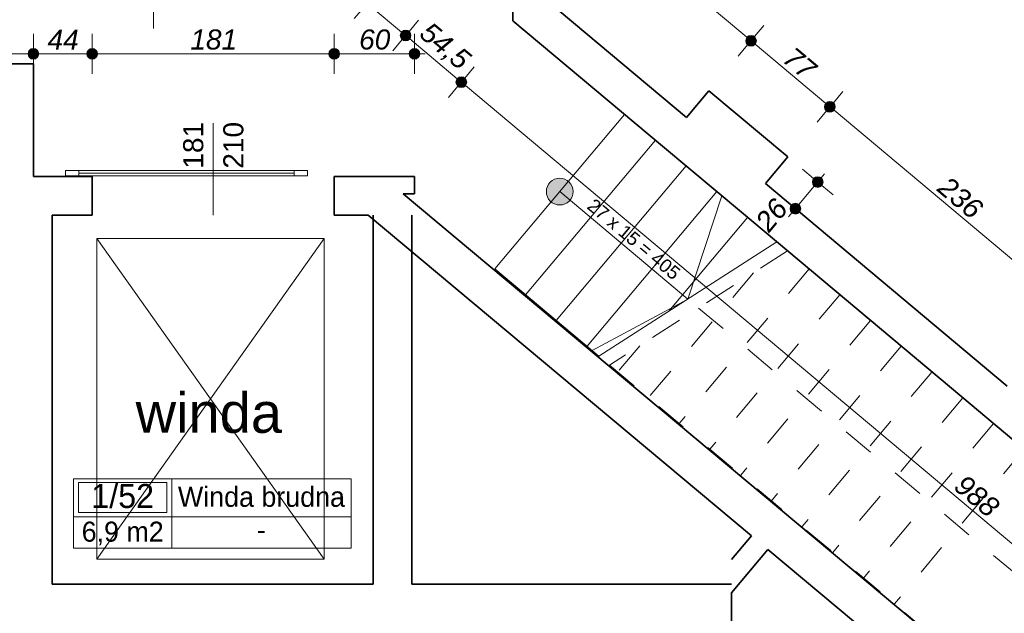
# Model space of a CAD drawing. Header units: millimetres. Extents: x -50073 to 84772, y -78870 to -35317.
# Tile 99 of 125: x 35052 to 42415, y -56042 to -51600. Entities that reach past the tile are written whole.
import ezdxf
from ezdxf.enums import TextEntityAlignment as Align

# ---------------------------------------------------------------- set-up
doc = ezdxf.new("R2010")
doc.units = ezdxf.units.MM
doc.header["$MEASUREMENT"] = 0
doc.linetypes.add('Przerywana', pattern=[480, 240, -240])
for name, color, linetype, lineweight in [('0_Nr_pióra__3', 7, 'Continuous', 20), ('_podkład_Nr_pióra__1', 7, 'Continuous', 0), ('Drzwi ArchiCAD_Nr_pióra__1', 7, 'Continuous', 0), ('Konstrukcja - Schody_Nr_pióra__2', 7, 'Continuous', 15), ('Konstrukcja - Schody_Nr_pióra__3', 7, 'Continuous', 20), ('Konstrukcja - Ściany zew_Nr_pióra__6', 7, 'Continuous', 35), ('Metryczki pomieszczeń ArchiCADa_Nr_pióra__1', 7, 'Continuous', 0), ('Wnętrze - Umeblowanie_Nr_pióra__1', 7, 'Continuous', 0), ('Wymiarowanie - Ogólne_Nr_pióra__82', 114, 'Continuous', 13), ('Wymiarowanie - Poziomy_Nr_pióra__1', 7, 'Continuous', 0), ('Znaczniki drzwi ArchiCADa_Nr_pióra__1', 7, 'Continuous', 0), ('Znaczniki drzwi ArchiCADa_Nr_pióra__7', 7, 'Continuous', 70)]:
    doc.layers.add(name, color=color, linetype=linetype, lineweight=lineweight)
for name, color, linetype in [('Elementy modelu - Strefy', 7, 'Continuous'), ('Konstrukcja - Schody', 7, 'Continuous'), ('Wymiarowanie - Ogólne', 7, 'Continuous')]:
    doc.layers.add(name, color=color, linetype=linetype)
doc.styles.add('GENERATED_STYLE_1', font='txt')
doc.styles.add('GENERATED_STYLE_2', font='txt')
doc.styles.add('GENERATED_STYLE_3', font='txt')
doc.styles.add('GENERATED_STYLE_4', font='txt')
doc.dimstyles.new('GENERATED_STYLE__1', dxfattribs={"dimtxt": 150, "dimasz": 152, "dimexe": 0.18, "dimexo": 0, "dimgap": 0.09, "dimtad": 1, "dimlfac": 0.1, "dimzin": 0, "dimdsep": 46, "dimtxsty": 'GENERATED_STYLE_3', "dimblk": 'ARROWHEAD_11', "dimblk1": 'ARROWHEAD_11', "dimblk2": 'ARROWHEAD_11', "dimcen": 0.09, "dimclrd": 114, "dimclre": 114, "dimclrt": 114, "dimazin": 0, "dimtfac": 1, "dimtdec": 4, "dimtmove": 0, "dimatfit": 3, "dimfxl": 1, "dimtolj": 1, "dimtzin": 0, "dimarcsym": 0})
doc.dimstyles.new('GENERATED_STYLE__2', dxfattribs={"dimtxt": 150, "dimasz": 152, "dimexe": 0.18, "dimexo": 0, "dimgap": 0.09, "dimtad": 1, "dimtih": 1, "dimtoh": 1, "dimlfac": 0.1, "dimzin": 0, "dimdsep": 46, "dimtxsty": 'GENERATED_STYLE_3', "dimblk": 'ARROWHEAD_11', "dimblk1": 'ARROWHEAD_11', "dimblk2": 'ARROWHEAD_11', "dimcen": 0.09, "dimclrd": 114, "dimclre": 114, "dimclrt": 114, "dimazin": 0, "dimtfac": 1, "dimtdec": 4, "dimtmove": 0, "dimatfit": 3, "dimfxl": 1, "dimtolj": 1, "dimtzin": 0, "dimarcsym": 0})

# ---------------------------------------------------------------- blocks, each defined once
blk = doc.blocks.new('Winda brudna_1_52_50', base_point=(36189.8, -55319.1))
at = {"layer": 'Metryczki pomieszczeń ArchiCADa_Nr_pióra__1', "linetype": 'Continuous'}
for p, q in [((35455.7, -55036.2), (37530.4, -55036.2)), ((35455.7, -55554.8), (35455.7, -55036.2)), ((35492.4, -55062.2), (36153.1, -55062.2)), ((35492.4, -55288.4), (35492.4, -55062.2)), ((36153.1, -55062.2), (36153.1, -55288.4)), ((36189.8, -55036.2), (36189.8, -55554.8)), ((37530.4, -55036.2), (37530.4, -55554.8)), ((36153.1, -55288.4), (35492.4, -55288.4)), ((35455.7, -55319.1), (37530.4, -55319.1)), ((37530.4, -55554.8), (35455.7, -55554.8))]:
    blk.add_line(p, q, dxfattribs=at)
at = {"layer": 'Metryczki pomieszczeń ArchiCADa_Nr_pióra__1'}
for tag, height, style, p in [('ROOM_NUMBER', 180, 'GENERATED_STYLE_2', (35822.8, -55164.1)), ('ROOM_NAME', 150, 'GENERATED_STYLE_1', (36860.1, -55170.3)), ('ROOM_CALC_AREA', 150, 'GENERATED_STYLE_1', (35822.8, -55431.1)), ('floor_f', 150, 'GENERATED_STYLE_1', (36860.1, -55416.6))]:
    blk.add_attdef(tag, text='', height=height, dxfattribs=dict(at, style=style)).set_placement(p, align=Align.MIDDLE_CENTER)
blk = doc.blocks.new('*D96')
at = {"layer": 'Wymiarowanie - Ogólne_Nr_pióra__82', "linetype": 'Continuous'}
for points in [[(39276.8, -39330.7), (39273.8, -39315.4), (39265.1, -39302.4), (39252.1, -39293.7), (39236.8, -39290.7), (39221.5, -39293.7), (39208.5, -39302.4), (39199.9, -39315.4), (39196.8, -39330.7), (39199.9, -39346), (39208.5, -39359), (39221.5, -39367.6), (39236.8, -39370.7), (39252.1, -39367.6), (39265.1, -39359), (39273.8, -39346)], [(61589.9, -58047.1), (61586.9, -58031.8), (61578.2, -58018.8), (61565.2, -58010.1), (61549.9, -58007.1), (61534.6, -58010.1), (61521.6, -58018.8), (61513, -58031.8), (61509.9, -58047.1), (61513, -58062.4), (61521.6, -58075.4), (61534.6, -58084), (61549.9, -58087.1), (61565.2, -58084), (61578.2, -58075.4), (61586.9, -58062.4)]]:
    blk.add_hatch(color=256, dxfattribs=at).paths.add_polyline_path(points)
for p, q in [((39262.5, -39300), (39333.2, -39215.7)), ((39175.5, -39279.3), (39206.2, -39305)), ((39140.4, -39445.6), (39211.1, -39361.3)), ((39267.5, -39356.4), (61519.3, -58021.4)), ((61575.6, -58016.4), (61646.3, -57932.2)), ((61453.5, -58162), (61524.2, -58077.7)), ((61580.6, -58072.8), (61611.2, -58098.5))]:
    blk.add_line(p, q, dxfattribs=at)
for centre in [(39236.8, -39330.7), (61549.9, -58047.1)]:
    blk.add_circle(centre, 40, dxfattribs=at)
at = {"layer": 'Wymiarowanie - Ogólne_Nr_pióra__82', "insert": (50150.5, -48446), "char_height": 150, "attachment_point": 7, "rotation": 320.00979, "style": 'GENERATED_STYLE_3'}
blk.add_mtext('\\A1;{\\fArial|b0|i1|c238|p38;2 912,5}', dxfattribs=at)
blk = doc.blocks.new('ARROWHEAD_11')
at = {"color": 0, "linetype": 'Continuous', "lineweight": 0}
blk.add_line((0, 0), (-1, 0), dxfattribs=at)
at = {"color": 0, "linetype": 'Continuous', "lineweight": 0, "const_width": 0.25, "flags": 128}
blk.add_lwpolyline([(-0.125, 0, 1), (0.125, 0, 1)], format="xyb", close=True, dxfattribs=at)
blk = doc.blocks.new('*D180')
at = {"layer": 'Wymiarowanie - Ogólne_Nr_pióra__82', "linetype": 'Continuous'}
for points in [[(38395, -52067.7), (38392, -52052.4), (38383.3, -52039.4), (38370.3, -52030.7), (38355, -52027.7), (38339.7, -52030.7), (38326.7, -52039.4), (38318, -52052.4), (38315, -52067.7), (38318, -52083), (38326.7, -52096), (38339.7, -52104.7), (38355, -52107.7), (38370.3, -52104.7), (38383.3, -52096), (38392, -52083)], [(45963.2, -58418), (45960.1, -58402.7), (45951.5, -58389.7), (45938.5, -58381.1), (45923.2, -58378), (45907.9, -58381.1), (45894.9, -58389.7), (45886.2, -58402.7), (45883.2, -58418), (45886.2, -58433.3), (45894.9, -58446.3), (45907.9, -58455), (45923.2, -58458), (45938.5, -58455), (45951.5, -58446.3), (45960.1, -58433.3)]]:
    blk.add_hatch(color=256, dxfattribs=at).paths.add_polyline_path(points)
for p, q in [((38451.4, -51952.8), (38380.7, -52037.1)), ((38329.3, -52098.3), (38258.6, -52182.6)), ((45892.5, -58392.3), (38385.6, -52093.4))]:
    blk.add_line(p, q, dxfattribs=at)
blk.add_circle((38355, -52067.7), 40, dxfattribs=at)
at = {"layer": 'Wymiarowanie - Ogólne_Nr_pióra__82', "insert": (42027.6, -55110.1), "char_height": 150, "attachment_point": 7, "rotation": 320.00054, "style": 'GENERATED_STYLE_3'}
blk.add_mtext('\\A1;{\\fArial|b0|i1|c238|p38;988}', dxfattribs=at)
blk = doc.blocks.new('*D181')
at = {"layer": 'Wymiarowanie - Ogólne_Nr_pióra__82', "linetype": 'Continuous'}
for points in [[(37978.3, -51718), (37975.2, -51702.7), (37966.5, -51689.7), (37953.6, -51681.1), (37938.3, -51678), (37923, -51681.1), (37910, -51689.7), (37901.3, -51702.7), (37898.3, -51718), (37901.3, -51733.3), (37910, -51746.3), (37923, -51755), (37938.3, -51758), (37953.6, -51755), (37966.5, -51746.3), (37975.2, -51733.3)], [(38395, -52067.7), (38392, -52052.4), (38383.3, -52039.4), (38370.3, -52030.7), (38355, -52027.7), (38339.7, -52030.7), (38326.7, -52039.4), (38318, -52052.4), (38315, -52067.7), (38318, -52083), (38326.7, -52096), (38339.7, -52104.7), (38355, -52107.7), (38370.3, -52104.7), (38383.3, -52096), (38392, -52083)]]:
    blk.add_hatch(color=256, dxfattribs=at).paths.add_polyline_path(points)
for p, q in [((38034.7, -51603.1), (37964, -51687.4)), ((37912.5, -51748.7), (37841.8, -51832.9)), ((38324.4, -52042), (37968.9, -51743.7)), ((38451.4, -51952.8), (38380.7, -52037.1))]:
    blk.add_line(p, q, dxfattribs=at)
blk.add_circle((37938.3, -51718), 40, dxfattribs=at)
at = {"layer": 'Wymiarowanie - Ogólne_Nr_pióra__82', "insert": (38013.1, -51741.6), "char_height": 150, "attachment_point": 7, "rotation": 320.00054, "style": 'GENERATED_STYLE_3'}
blk.add_mtext('\\A1;{\\fArial|b0|i1|c238|p38;54,5}', dxfattribs=at)
blk = doc.blocks.new('*D182')
at = {"layer": 'Wymiarowanie - Ogólne_Nr_pióra__82', "linetype": 'Continuous'}
for points in [[(37690.7, -51476.7), (37687.6, -51461.4), (37679, -51448.4), (37666, -51439.8), (37650.7, -51436.7), (37635.4, -51439.8), (37622.4, -51448.4), (37613.7, -51461.4), (37610.7, -51476.7), (37613.7, -51492), (37622.4, -51505), (37635.4, -51513.7), (37650.7, -51516.7), (37666, -51513.7), (37679, -51505), (37687.6, -51492)], [(37978.3, -51718), (37975.2, -51702.7), (37966.5, -51689.7), (37953.6, -51681.1), (37938.3, -51678), (37923, -51681.1), (37910, -51689.7), (37901.3, -51702.7), (37898.3, -51718), (37901.3, -51733.3), (37910, -51746.3), (37923, -51755), (37938.3, -51758), (37953.6, -51755), (37966.5, -51746.3), (37975.2, -51733.3)]]:
    blk.add_hatch(color=256, dxfattribs=at).paths.add_polyline_path(points)
for p, q in [((37747.1, -51361.8), (37676.4, -51446.1)), ((37625, -51507.4), (37554.3, -51591.6)), ((37907.6, -51692.3), (37681.3, -51502.4)), ((38034.7, -51603.1), (37964, -51687.4)), ((37912.5, -51748.7), (37841.8, -51832.9))]:
    blk.add_line(p, q, dxfattribs=at)
blk.add_circle((37650.7, -51476.7), 40, dxfattribs=at)
blk = doc.blocks.new('*D261')
at = {"layer": 'Wymiarowanie - Ogólne_Nr_pióra__82', "linetype": 'Continuous'}
for points in [[(41151.2, -52252.3), (41148.1, -52237), (41139.5, -52224), (41126.5, -52215.3), (41111.2, -52212.3), (41095.9, -52215.3), (41082.9, -52224), (41074.2, -52237), (41071.2, -52252.3), (41074.2, -52267.6), (41082.9, -52280.5), (41095.9, -52289.2), (41111.2, -52292.3), (41126.5, -52289.2), (41139.5, -52280.5), (41148.1, -52267.6)], [(42959, -53769.2), (42956, -53753.9), (42947.3, -53740.9), (42934.4, -53732.3), (42919, -53729.2), (42903.7, -53732.3), (42890.8, -53740.9), (42882.1, -53753.9), (42879, -53769.2), (42882.1, -53784.5), (42890.8, -53797.5), (42903.7, -53806.2), (42919, -53809.2), (42934.4, -53806.2), (42947.3, -53797.5), (42956, -53784.5)]]:
    blk.add_hatch(color=256, dxfattribs=at).paths.add_polyline_path(points)
for p, q in [((42888.4, -53743.5), (41141.8, -52278)), ((43015.5, -53654.3), (42944.8, -53738.6)), ((42893.3, -53799.9), (42822.6, -53884.1))]:
    blk.add_line(p, q, dxfattribs=at)
blk.add_circle((42919, -53769.2), 40, dxfattribs=at)
at = {"layer": 'Wymiarowanie - Ogólne_Nr_pióra__82', "insert": (41903.6, -52878), "char_height": 150, "attachment_point": 7, "rotation": 320.00054, "style": 'GENERATED_STYLE_3'}
blk.add_mtext('\\A1;{\\fArial|b0|i1|c238|p38;236}', dxfattribs=at)
blk = doc.blocks.new('*D262')
at = {"layer": 'Wymiarowanie - Ogólne_Nr_pióra__82', "linetype": 'Continuous'}
for points in [[(40561.3, -51757.3), (40558.3, -51742), (40549.6, -51729), (40536.6, -51720.4), (40521.3, -51717.3), (40506, -51720.4), (40493, -51729), (40484.4, -51742), (40481.3, -51757.3), (40484.4, -51772.6), (40493, -51785.6), (40506, -51794.3), (40521.3, -51797.3), (40536.6, -51794.3), (40549.6, -51785.6), (40558.3, -51772.6)], [(41151.2, -52252.3), (41148.1, -52237), (41139.5, -52224), (41126.5, -52215.3), (41111.2, -52212.3), (41095.9, -52215.3), (41082.9, -52224), (41074.2, -52237), (41071.2, -52252.3), (41074.2, -52267.6), (41082.9, -52280.5), (41095.9, -52289.2), (41111.2, -52292.3), (41126.5, -52289.2), (41139.5, -52280.5), (41148.1, -52267.6)]]:
    blk.add_hatch(color=256, dxfattribs=at).paths.add_polyline_path(points)
for p, q in [((41080.5, -52226.5), (40552, -51783)), ((41207.6, -52137.4), (41136.9, -52221.6)), ((41085.5, -52282.9), (41014.8, -52367.2))]:
    blk.add_line(p, q, dxfattribs=at)
blk.add_circle((41111.2, -52252.3), 40, dxfattribs=at)
at = {"layer": 'Wymiarowanie - Ogólne_Nr_pióra__82', "insert": (40748.3, -51908.6), "char_height": 150, "attachment_point": 7, "rotation": 320.00054, "style": 'GENERATED_STYLE_3'}
blk.add_mtext('\\A1;{\\fArial|b0|i1|c238|p38;77}', dxfattribs=at)
blk = doc.blocks.new('*D263')
at = {"layer": 'Wymiarowanie - Ogólne_Nr_pióra__82', "linetype": 'Continuous'}
for points in [[(39422.9, -50802.1), (39419.9, -50786.8), (39411.2, -50773.8), (39398.2, -50765.1), (39382.9, -50762.1), (39367.6, -50765.1), (39354.6, -50773.8), (39345.9, -50786.8), (39342.9, -50802.1), (39345.9, -50817.4), (39354.6, -50830.4), (39367.6, -50839.1), (39382.9, -50842.1), (39398.2, -50839.1), (39411.2, -50830.4), (39419.9, -50817.4)], [(40561.3, -51757.3), (40558.3, -51742), (40549.6, -51729), (40536.6, -51720.4), (40521.3, -51717.3), (40506, -51720.4), (40493, -51729), (40484.4, -51742), (40481.3, -51757.3), (40484.4, -51772.6), (40493, -51785.6), (40506, -51794.3), (40521.3, -51797.3), (40536.6, -51794.3), (40549.6, -51785.6), (40558.3, -51772.6)]]:
    blk.add_hatch(color=256, dxfattribs=at).paths.add_polyline_path(points)
for p, q in [((40490.7, -51731.6), (39413.5, -50827.8)), ((40617.7, -51642.4), (40547, -51726.7)), ((40495.6, -51788), (40424.9, -51872.2))]:
    blk.add_line(p, q, dxfattribs=at)
blk.add_circle((40521.3, -51757.3), 40, dxfattribs=at)
at = {"layer": 'Wymiarowanie - Ogólne_Nr_pióra__82', "insert": (39774.9, -51091.9), "char_height": 150, "attachment_point": 7, "rotation": 320.00054, "style": 'GENERATED_STYLE_3'}
blk.add_mtext('\\A1;{\\fArial|b0|i1|c238|p38;148,5}', dxfattribs=at)
blk = doc.blocks.new('*D271')
at = {"layer": 'Wymiarowanie - Ogólne_Nr_pióra__82', "linetype": 'Continuous'}
for points in [[(41060.1, -52814.9), (41057.1, -52799.6), (41048.4, -52786.6), (41035.4, -52777.9), (41020.1, -52774.9), (41004.8, -52777.9), (40991.8, -52786.6), (40983.2, -52799.6), (40980.1, -52814.9), (40983.2, -52830.2), (40991.8, -52843.1), (41004.8, -52851.8), (41020.1, -52854.9), (41035.4, -52851.8), (41048.4, -52843.1), (41057.1, -52830.2)], [(40893, -53014), (40890, -52998.7), (40881.3, -52985.8), (40868.3, -52977.1), (40853, -52974), (40837.7, -52977.1), (40824.7, -52985.8), (40816.1, -52998.7), (40813, -53014), (40816.1, -53029.3), (40824.7, -53042.3), (40837.7, -53051), (40853, -53054), (40868.3, -53051), (40881.3, -53042.3), (40890, -53029.3)]]:
    blk.add_hatch(color=256, dxfattribs=at).paths.add_polyline_path(points)
for p, q in [((40989.5, -52789.2), (40905.2, -52718.4)), ((41045.8, -52784.2), (41071.6, -52753.6)), ((40878.7, -52983.4), (40994.4, -52845.5)), ((41135, -52911.3), (41050.8, -52840.6)), ((40822.4, -52988.3), (40738.1, -52917.6)), ((40801.6, -53075.3), (40827.3, -53044.7)), ((40967.9, -53110.5), (40883.7, -53039.7))]:
    blk.add_line(p, q, dxfattribs=at)
for centre in [(41020.1, -52814.9), (40853, -53014)]:
    blk.add_circle(centre, 40, dxfattribs=at)
at = {"layer": 'Wymiarowanie - Ogólne_Nr_pióra__82', "insert": (40658, -53199.8), "char_height": 150, "attachment_point": 7, "rotation": 50.00054, "style": 'GENERATED_STYLE_3'}
blk.add_mtext('\\A1;{\\fArial|b0|i1|c238|p38;26}', dxfattribs=at)
blk = doc.blocks.new('*D343')
at = {"layer": 'Wymiarowanie - Ogólne_Nr_pióra__82', "linetype": 'Continuous'}
for points in [[(35194.6, -51855), (35191.6, -51839.7), (35182.9, -51826.7), (35169.9, -51818), (35154.6, -51815), (35139.3, -51818), (35126.3, -51826.7), (35117.6, -51839.7), (35114.6, -51855), (35117.6, -51870.3), (35126.3, -51883.3), (35139.3, -51891.9), (35154.6, -51895), (35169.9, -51891.9), (35182.9, -51883.3), (35191.6, -51870.3)], [(35634.6, -51855), (35631.6, -51839.7), (35622.9, -51826.7), (35609.9, -51818), (35594.6, -51815), (35579.3, -51818), (35566.3, -51826.7), (35557.6, -51839.7), (35554.6, -51855), (35557.6, -51870.3), (35566.3, -51883.3), (35579.3, -51891.9), (35594.6, -51895), (35609.9, -51891.9), (35622.9, -51883.3), (35631.6, -51870.3)]]:
    blk.add_hatch(color=256, dxfattribs=at).paths.add_polyline_path(points)
for p, q in [((35154.6, -51815), (35154.6, -51705)), ((35594.6, -51815), (35594.6, -51705)), ((35074.6, -51855), (35114.6, -51855)), ((35154.6, -52005), (35154.6, -51895)), ((35194.6, -51855), (35554.6, -51855)), ((35594.6, -52005), (35594.6, -51895))]:
    blk.add_line(p, q, dxfattribs=at)
for centre in [(35154.6, -51855), (35594.6, -51855)]:
    blk.add_circle(centre, 40, dxfattribs=at)
at = {"layer": 'Wymiarowanie - Ogólne_Nr_pióra__82', "insert": (35260.8, -51825), "char_height": 150, "attachment_point": 7, "style": 'GENERATED_STYLE_3'}
blk.add_mtext('\\A1;{\\fArial|b0|i1|c238|p38;44}', dxfattribs=at)
blk = doc.blocks.new('*D344')
at = {"layer": 'Wymiarowanie - Ogólne_Nr_pióra__82', "linetype": 'Continuous'}
for points in [[(35634.6, -51855), (35631.6, -51839.7), (35622.9, -51826.7), (35609.9, -51818), (35594.6, -51815), (35579.3, -51818), (35566.3, -51826.7), (35557.6, -51839.7), (35554.6, -51855), (35557.6, -51870.3), (35566.3, -51883.3), (35579.3, -51891.9), (35594.6, -51895), (35609.9, -51891.9), (35622.9, -51883.3), (35631.6, -51870.3)], [(37444.6, -51855), (37441.6, -51839.7), (37432.9, -51826.7), (37419.9, -51818), (37404.6, -51815), (37389.3, -51818), (37376.3, -51826.7), (37367.6, -51839.7), (37364.6, -51855), (37367.6, -51870.3), (37376.3, -51883.3), (37389.3, -51891.9), (37404.6, -51895), (37419.9, -51891.9), (37432.9, -51883.3), (37441.6, -51870.3)]]:
    blk.add_hatch(color=256, dxfattribs=at).paths.add_polyline_path(points)
for p, q in [((35594.6, -51815), (35594.6, -51705)), ((37404.6, -51815), (37404.6, -51705)), ((35594.6, -52005), (35594.6, -51895)), ((35634.6, -51855), (37364.6, -51855)), ((37404.6, -52005), (37404.6, -51895))]:
    blk.add_line(p, q, dxfattribs=at)
for centre in [(35594.6, -51855), (37404.6, -51855)]:
    blk.add_circle(centre, 40, dxfattribs=at)
at = {"layer": 'Wymiarowanie - Ogólne_Nr_pióra__82', "insert": (36328.9, -51825), "char_height": 150, "attachment_point": 7, "style": 'GENERATED_STYLE_3'}
blk.add_mtext('\\A1;{\\fArial|b0|i1|c238|p38;181}', dxfattribs=at)
blk = doc.blocks.new('*D345')
at = {"layer": 'Wymiarowanie - Ogólne_Nr_pióra__82', "linetype": 'Continuous'}
for points in [[(37444.6, -51855), (37441.6, -51839.7), (37432.9, -51826.7), (37419.9, -51818), (37404.6, -51815), (37389.3, -51818), (37376.3, -51826.7), (37367.6, -51839.7), (37364.6, -51855), (37367.6, -51870.3), (37376.3, -51883.3), (37389.3, -51891.9), (37404.6, -51895), (37419.9, -51891.9), (37432.9, -51883.3), (37441.6, -51870.3)], [(38044.6, -51855), (38041.6, -51839.7), (38032.9, -51826.7), (38019.9, -51818), (38004.6, -51815), (37989.3, -51818), (37976.3, -51826.7), (37967.6, -51839.7), (37964.6, -51855), (37967.6, -51870.3), (37976.3, -51883.3), (37989.3, -51891.9), (38004.6, -51895), (38019.9, -51891.9), (38032.9, -51883.3), (38041.6, -51870.3)]]:
    blk.add_hatch(color=256, dxfattribs=at).paths.add_polyline_path(points)
for p, q in [((37404.6, -51815), (37404.6, -51705)), ((38004.6, -51815), (38004.6, -51705)), ((37404.6, -52005), (37404.6, -51895)), ((37444.6, -51855), (37964.6, -51855)), ((38004.6, -52005), (38004.6, -51895)), ((38044.6, -51855), (38084.6, -51855))]:
    blk.add_line(p, q, dxfattribs=at)
for centre in [(37404.6, -51855), (38004.6, -51855)]:
    blk.add_circle(centre, 40, dxfattribs=at)
at = {"layer": 'Wymiarowanie - Ogólne_Nr_pióra__82', "insert": (37590.8, -51825), "char_height": 150, "attachment_point": 7, "style": 'GENERATED_STYLE_3'}
blk.add_mtext('\\A1;{\\fArial|b0|i1|c238|p38;60}', dxfattribs=at)
blk = doc.blocks.new('*D348')
at = {"layer": 'Wymiarowanie - Ogólne_Nr_pióra__82', "linetype": 'Continuous'}
for points in [[(34974.6, -51855), (34971.6, -51839.7), (34962.9, -51826.7), (34949.9, -51818), (34934.6, -51815), (34919.3, -51818), (34906.3, -51826.7), (34897.6, -51839.7), (34894.6, -51855), (34897.6, -51870.3), (34906.3, -51883.3), (34919.3, -51891.9), (34934.6, -51895), (34949.9, -51891.9), (34962.9, -51883.3), (34971.6, -51870.3)], [(35194.6, -51855), (35191.6, -51839.7), (35182.9, -51826.7), (35169.9, -51818), (35154.6, -51815), (35139.3, -51818), (35126.3, -51826.7), (35117.6, -51839.7), (35114.6, -51855), (35117.6, -51870.3), (35126.3, -51883.3), (35139.3, -51891.9), (35154.6, -51895), (35169.9, -51891.9), (35182.9, -51883.3), (35191.6, -51870.3)]]:
    blk.add_hatch(color=256, dxfattribs=at).paths.add_polyline_path(points)
for p, q in [((34934.6, -51815), (34934.6, -51705)), ((35154.6, -51815), (35154.6, -51705)), ((34934.6, -52005), (34934.6, -51895)), ((34974.6, -51855), (35114.6, -51855)), ((35154.6, -52005), (35154.6, -51895)), ((35194.6, -51855), (35234.6, -51855))]:
    blk.add_line(p, q, dxfattribs=at)
for centre in [(34934.6, -51855), (35154.6, -51855)]:
    blk.add_circle(centre, 40, dxfattribs=at)

msp = doc.modelspace()

# ---------------------------------------------------------------- hatches: boundary and pattern name
at = {"layer": 'Konstrukcja - Schody', "linetype": 'Continuous', "lineweight": 0, "true_color": 0x000000}
msp.add_hatch(color=18, dxfattribs=at).paths.add_polyline_path([(39167.435, -52950.784, 1), (39014.225, -52822.228, 1)])

# ---------------------------------------------------------------- linework, layer by layer
at = {"layer": '_podkład_Nr_pióra__1', "linetype": 'Continuous'}
msp.add_line((39576.129, -52308.138), (38605.53, -53464.874), dxfattribs=at)
at = {"layer": 'Drzwi ArchiCAD_Nr_pióra__1', "linetype": 'Continuous'}
for p, q in [((35494.596, -52727.978), (35394.596, -52727.978)), ((35394.596, -52727.978), (35394.596, -52767.978)), ((35394.596, -52767.978), (35494.596, -52767.978)), ((37104.596, -52727.978), (35494.596, -52727.978)), ((35494.596, -52727.978), (35494.596, -52747.978)), ((35494.596, -52767.978), (35494.596, -52727.978)), ((35494.596, -52747.978), (37104.596, -52747.978)), ((37104.596, -52747.978), (35494.596, -52747.978)), ((35494.596, -52747.978), (35494.596, -52767.978)), ((37104.596, -52747.978), (35494.596, -52747.978)), ((35494.596, -52767.978), (37104.596, -52767.978)), ((37104.596, -52747.978), (37104.596, -52727.978)), ((37204.596, -52727.978), (37104.596, -52727.978)), ((37104.596, -52727.978), (37104.596, -52767.978)), ((37104.596, -52767.978), (37104.596, -52747.978)), ((37104.596, -52767.978), (37204.596, -52767.978)), ((37204.596, -52767.978), (37204.596, -52727.978))]:
    msp.add_line(p, q, dxfattribs=at)
at = {"layer": 'Konstrukcja - Schody_Nr_pióra__3', "linetype": 'Continuous'}
for p, q in [((39576.129, -52308.138), (38605.53, -53464.874)), ((39576.129, -52308.138), (38605.53, -53464.874)), ((39576.129, -52308.138), (40713.919, -53262.839)), ((39805.944, -52500.972), (38835.346, -53657.708)), ((40035.759, -52693.806), (39065.161, -53850.542)), ((39090.83, -52886.506), (40048.598, -53690.154)), ((40265.574, -52886.64), (39294.976, -54043.376)), ((40048.598, -53690.154), (40304.082, -52918.952)), ((40495.389, -53079.474), (39906.282, -53781.559)), ((40713.919, -53262.839), (39383.277, -54117.468)), ((38605.53, -53464.874), (39383.277, -54117.468)), ((40048.598, -53690.154), (39333.484, -54075.688))]:
    msp.add_line(p, q, dxfattribs=at)
at = {"layer": 'Konstrukcja - Schody_Nr_pióra__3', "linetype": 'Przerywana'}
for p, q in [((40794.149, -53330.159), (39463.507, -54184.788)), ((40794.149, -53330.159), (46692.738, -58279.568)), ((40539.345, -53493.811), (39754.606, -54429.045)), ((40955.02, -53465.143), (39984.421, -54621.879)), ((41184.835, -53657.977), (40214.236, -54814.713)), ((40128.828, -53757.473), (45977.623, -58665.102)), ((41414.65, -53850.811), (40444.052, -55007.547)), ((39689.999, -54039.32), (39524.791, -54236.211)), ((41644.465, -54043.645), (40673.867, -55200.381)), ((39463.507, -54184.788), (45722.139, -59436.304)), ((41874.28, -54236.479), (40903.682, -55393.215)), ((42104.095, -54429.313), (41133.497, -55586.05)), ((42333.911, -54622.148), (41363.312, -55778.884)), ((42563.726, -54814.982), (41593.127, -55971.718))]:
    msp.add_line(p, q, dxfattribs=at)
at = {"layer": 'Konstrukcja - Schody_Nr_pióra__3', "linetype": 'Continuous'}
msp.add_circle((39090.83, -52886.506), 100, dxfattribs=at)
at = {"layer": 'Konstrukcja - Ściany zew_Nr_pióra__6', "linetype": 'Continuous'}
for p, q in [((35594.596, -52772.978), (35594.596, -53062.978)), ((37404.596, -52772.978), (37404.596, -53062.978))]:
    msp.add_line(p, q, dxfattribs=at)
at = {"layer": 'Konstrukcja - Ściany zew_Nr_pióra__6', "linetype": 'Continuous', "flags": 128}
for points in [[(38741.134, -50761.17), (38741.134, -51607.507)], [(40039.546, -52331.473), (38901.134, -51376.249)], [(38741.134, -51607.507), (39859.568, -52545.967)], [(35154.596, -51930.678), (34934.596, -51930.678)], [(35154.596, -52772.978), (35154.596, -51930.678)], [(40206.669, -52132.299), (40039.546, -52331.473)], [(40796.528, -52627.24), (40206.669, -52132.299)], [(39859.568, -52545.967), (40449.426, -53040.908)], [(40629.405, -52826.413), (40796.528, -52627.24)], [(35594.596, -52772.978), (35154.596, -52772.978)], [(37764.188, -52772.978), (37404.596, -52772.978)], [(38004.596, -52772.978), (37764.188, -52772.978)], [(38004.596, -52902.978), (38004.596, -52772.978)], [(42437.284, -54343.375), (40629.405, -52826.413)], [(45088.223, -58904.023), (37919.484, -52902.978)], [(37919.484, -52902.978), (38004.596, -52902.978)], [(35294.596, -53062.978), (35594.596, -53062.978)], [(35294.596, -53610.678), (35294.596, -53062.978)], [(37404.596, -53062.978), (37658.828, -53062.978)], [(37658.828, -53062.978), (40523.973, -55461.427)], [(37694.596, -53062.978), (37694.596, -55822.978)], [(37984.596, -55822.978), (37984.596, -53062.978)], [(40449.426, -53040.908), (42096.435, -54422.886)], [(35294.596, -54150.678), (35294.596, -53610.678)], [(35294.596, -55822.978), (35294.596, -54150.678)], [(42096.435, -54422.886), (43638.403, -55716.726)], [(40523.973, -55461.427), (40374.596, -55639.453)], [(40374.596, -55888.374), (40646.66, -55564.13)], [(40646.66, -55564.13), (44901.819, -59126.179)], [(35539.596, -55822.978), (35294.596, -55822.978)], [(37694.596, -55822.978), (35539.596, -55822.978)], [(40374.596, -55822.978), (37984.596, -55822.978)], [(40374.596, -58919.024), (40374.596, -55888.374)]]:
    msp.add_lwpolyline(points, dxfattribs=at)
at = {"layer": 'Wnętrze - Umeblowanie_Nr_pióra__1', "linetype": 'Continuous'}
for p, q in [((37329.596, -53237.978), (35629.596, -53237.978)), ((35629.596, -53237.978), (35629.596, -55637.978)), ((35629.596, -55637.978), (37329.596, -53237.978)), ((35629.596, -53237.978), (37329.596, -55637.978)), ((37329.596, -55637.978), (37329.596, -53237.978)), ((35629.596, -55637.978), (37329.596, -55637.978))]:
    msp.add_line(p, q, dxfattribs=at)
at = {"layer": 'Wymiarowanie - Poziomy_Nr_pióra__1', "linetype": 'Continuous'}
msp.add_line((36053.825, -51664.816), (36053.825, -51264.816), dxfattribs=at)
at = {"layer": 'Znaczniki drzwi ArchiCADa_Nr_pióra__1', "linetype": 'Continuous'}
msp.add_line((36499.596, -52372.978), (36499.596, -53062.978), dxfattribs=at)

# ---------------------------------------------------------------- block references
at = {"layer": 'Elementy modelu - Strefy', "linetype": 'Continuous'}
ref = msp.add_blockref('Winda brudna_1_52_50', (36189.782, -55319.093), dxfattribs=at)
ref.add_attrib('ROOM_NAME', 'Winda brudna', dxfattribs={"layer": 'Metryczki pomieszczeń ArchiCADa_Nr_pióra__1', "color": 7, "height": 150, "style": 'GENERATED_STYLE_1'}).set_placement((36860.102, -55170.273), align=Align.MIDDLE_CENTER)
ref.add_attrib('ROOM_NUMBER', '1/52', dxfattribs={"layer": 'Metryczki pomieszczeń ArchiCADa_Nr_pióra__1', "color": 7, "height": 180, "style": 'GENERATED_STYLE_2'}).set_placement((35822.761, -55164.144), align=Align.MIDDLE_CENTER)
ref.add_attrib('ROOM_CALC_AREA', '6,9 m2', dxfattribs={"layer": 'Metryczki pomieszczeń ArchiCADa_Nr_pióra__1', "color": 7, "height": 150, "style": 'GENERATED_STYLE_1'}).set_placement((35822.761, -55431.144), align=Align.MIDDLE_CENTER)
ref.add_attrib('floor_f', '-', dxfattribs={"layer": 'Metryczki pomieszczeń ArchiCADa_Nr_pióra__1', "color": 7, "height": 150, "style": 'GENERATED_STYLE_1'}).set_placement((36860.102, -55416.59), align=Align.MIDDLE_CENTER)

# ---------------------------------------------------------------- texts
at = {"layer": '0_Nr_pióra__3', "linetype": 'Continuous', "insert": (36466.785, -54391.522), "char_height": 300, "attachment_point": 2, "style": 'GENERATED_STYLE_4'}
msp.add_mtext('\\A1;{\\fArial|b0|i0|c0|p38;winda}', dxfattribs=at)
at = {"layer": 'Konstrukcja - Schody_Nr_pióra__2', "insert": (39289.626, -52944.36), "char_height": 100, "attachment_point": 4, "rotation": 320.000535, "style": 'GENERATED_STYLE_1'}
msp.add_mtext('\\A1;{\\fArial|b0|i0|c238|p38; 27 x 15 = 405}', dxfattribs=at)
at = {"layer": 'Znaczniki drzwi ArchiCADa_Nr_pióra__7', "char_height": 150, "attachment_point": 7, "rotation": 90, "style": 'GENERATED_STYLE_1'}
for s, insert in [('\\A1;{\\fArial|b0|i0|c238|p38;181}', (36427.065, -52714.464)), ('\\A1;{\\fArial|b0|i0|c238|p38;210}', (36727.065, -52714.464))]:
    msp.add_mtext(s, dxfattribs=dict(at, insert=insert))

# ---------------------------------------------------------------- dimensions: what is measured, and where the dimension line sits
at = {"layer": 'Wymiarowanie - Ogólne', "color": 114, "linetype": 'Continuous', "lineweight": 13}
for base, p1, p2, angle, text, picture, middle, turn in [((61549.91, -58047.075), (38648.328, -40032.25), (60961.418, -58748.656), 320.0097945, '2 912,5', '*D96', (50460.844, -48608.426), 320.0097945), ((37650.693, -51476.724), (38741.134, -50761.17), (38453.565, -50519.88), 140.000535, '37,5', '*D182', (37534.682, -51242.315), 320.000535), ((37938.26, -51718.017), (38741.134, -51607.507), (38741.134, -50761.17), 140.000535, '54,5', '*D181', (38214.121, -51812.421), 320.000535), ((39382.898, -50802.095), (40206.669, -52132.299), (38901.134, -51376.249), 140.000535, '148,5', '*D263', (40019.596, -51199.271), 320.000535), ((38354.998, -52067.695), (46226.126, -58056.978), (38741.134, -51607.507), 140.000535, '988', '*D180', (42206.578, -55162.426), 320.000535)]:
    dim = msp.add_linear_dim(base=base, p1=p1, p2=p2, angle=angle, text=text, dimstyle='GENERATED_STYLE__1', dxfattribs=at)
    dim.commit()
    dim.dimension.update_dxf_attribs({"geometry": picture, "text_midpoint": middle, "dimtype": 160, "text_rotation": turn})
for base, p1, p2, picture, middle in [((35594.596, -51854.98), (35154.596, -52350.634), (35594.596, -52350.634), '*D343', (35374.596, -51749.98)), ((37404.596, -51854.98), (35594.596, -52350.634), (37404.596, -52350.634), '*D344', (36499.596, -51749.98)), ((38004.596, -51854.98), (37404.596, -52350.634), (38004.596, -52350.634), '*D345', (37704.596, -51749.98)), ((35154.596, -51854.98), (34934.596, -52008.882), (35154.596, -52008.882), '*D348', (34780.767, -51749.98))]:
    dim = msp.add_linear_dim(base=base, p1=p1, p2=p2, dimstyle='GENERATED_STYLE__2', dxfattribs=at)
    dim.commit()
    dim.dimension.update_dxf_attribs({"geometry": picture, "text_midpoint": middle, "dimtype": 160})
for base, p1, p2, angle, picture, middle, turn in [((40521.31, -51757.318), (40796.528, -52627.24), (40206.669, -52132.299), 140.000535, '*D262', (40883.731, -51924.353), 320.000535), ((41111.169, -52252.259), (42437.284, -54343.375), (40796.528, -52627.24), 140.000535, '*D261', (42082.6, -52930.305), 320.000535), ((41020.131, -52814.862), (40629.405, -52826.413), (40796.528, -52627.24), 50.000535, '*D271', (40673.695, -53064.384), 50.000535)]:
    dim = msp.add_linear_dim(base=base, p1=p1, p2=p2, angle=angle, dimstyle='GENERATED_STYLE__1', dxfattribs=at)
    dim.commit()
    dim.dimension.update_dxf_attribs({"geometry": picture, "text_midpoint": middle, "dimtype": 160, "text_rotation": turn})

doc.saveas('drawing.dxf')
